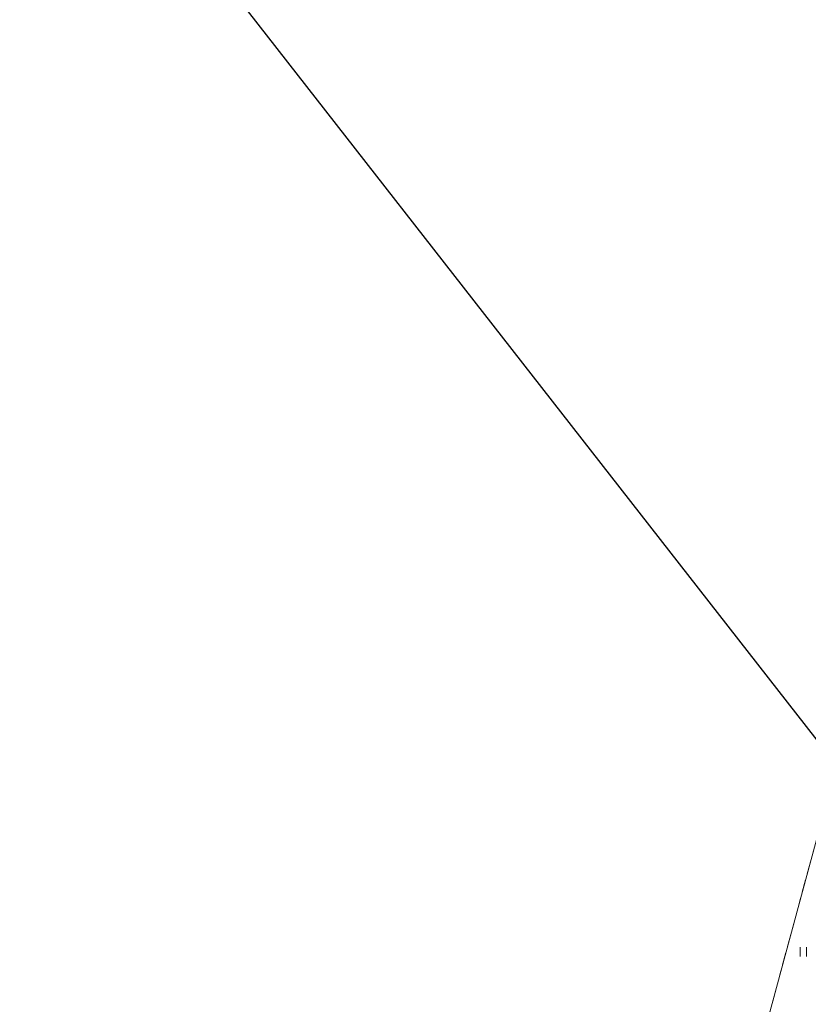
# Model space of a CAD drawing. Header units: metres. Extents: x 6539540 to 6543249, y 5894370 to 5895874.
# Tile 83 of 91: x 6542958 to 6543020, y 5895118 to 5895196. Entities that reach past the tile are written whole.
import ezdxf

# ---------------------------------------------------------------- set-up
doc = ezdxf.new("R2010")
doc.units = ezdxf.units.M
doc.linetypes.add('1.0_0.5', pattern=[1.5, 1, -0.5])
doc.layers.add('_dr opis', color=7, linetype='Continuous', lineweight=25)
doc.layers.add('Ramki i opis wydruku', color=7, linetype='Continuous')
doc.layers.add('trawnik', color=7, linetype='Continuous')

# ---------------------------------------------------------------- blocks, each defined once
blk = doc.blocks.new('TU04')
at = {"color": 0, "linetype": 'Continuous', "lineweight": 13}
for p, q in [((0, 0), (0, 0.75)), ((0.5, 0), (0.5, 0.75))]:
    blk.add_line(p, q, dxfattribs=at)
blk = doc.blocks.new('NOWA MAPA')
at = {"layer": 'Ramki i opis wydruku', "color": 7, "linetype": 'Continuous', "lineweight": 13, "flags": 128}
blk.add_lwpolyline([(187.14, 260.86), (190.14, 240.04), (107.02, 4.87), (25.14, 32.46), (88.95, 146.05), (120.6, 262.93)], close=True, dxfattribs=at)
at = {"layer": 'trawnik', "color": 7, "linetype": '1.0_0.5', "lineweight": 18, "flags": 128}
blk.add_lwpolyline([(99.42, 176.43), (105.84, 173.98), (105.65, 173.57), (102.62, 165.19), (98.08, 154.29), (93.41, 144.63), (89.25, 136.57), (81.98, 124.24), (73.42, 113.05), (69.65, 109.02), (66.92, 106.84), (71.74, 115.42), (74.55, 118.83), (77.1, 124.96), (88.95, 146.05), (97.39, 177.22)], close=True, dxfattribs=at)
at = {"layer": 'trawnik', "color": 7, "linetype": 'Continuous', "lineweight": 18}
blk.add_blockref('TU04', (93.519, 158.439), dxfattribs=at)

msp = doc.modelspace()

# ---------------------------------------------------------------- linework, layer by layer
at = {"layer": '_dr opis', "color": 1, "flags": 128}
msp.add_lwpolyline([(6542880.31, 5895319.195), (6543248.591, 5894847.459)], dxfattribs=at)

# ---------------------------------------------------------------- block references
at = {"linetype": 'Continuous'}
msp.add_blockref('NOWA MAPA', (6542926.234, 5894963.189), dxfattribs=at)

doc.saveas('drawing.dxf')
